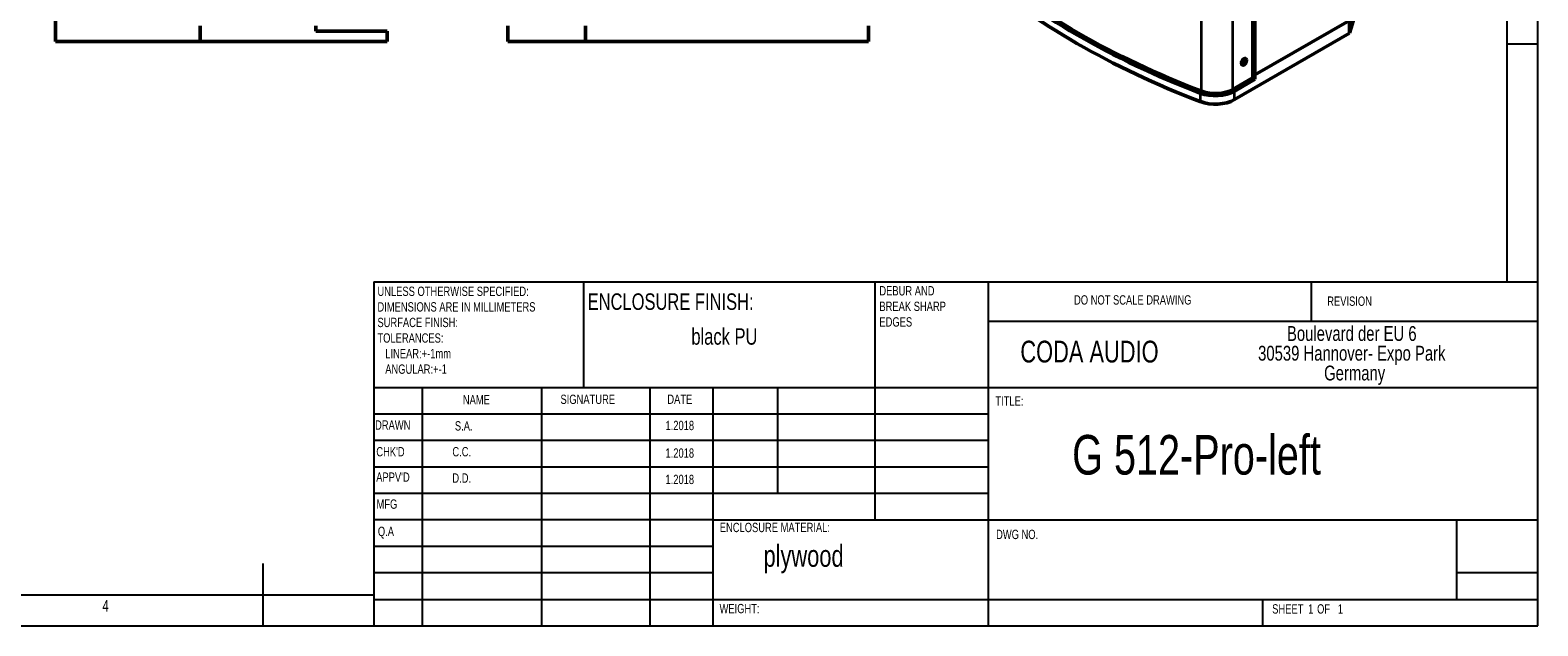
# Model space of a CAD drawing. Header units: inches. Extents: x 9395 to 11855, y 713 to 2435.
# Tile 2 of 3: x 10401 to 11855, y 713 to 1287. Entities that reach past the tile are written whole.
import ezdxf

# ---------------------------------------------------------------- set-up
doc = ezdxf.new("R2010")
doc.units = ezdxf.units.IN
doc.header["$MEASUREMENT"] = 0
doc.layers.add('MD_Visible', color=7, linetype='Continuous', lineweight=50)
doc.layers.add('MD_Visible Narrow', color=7, linetype='Continuous', lineweight=35)
doc.styles.add('SLDTEXTSTYLE0', font='TXT', dxfattribs={"width": 0.75})

# ---------------------------------------------------------------- blocks, each defined once
blk = doc.blocks.new('NOTE50')
at = {"color": 7, "char_height": 1.5, "attachment_point": 1, "style": 'SLDTEXTSTYLE0'}
for s, insert in [('UNLESS OTHERWISE SPECIFIED:', (0, 2.5)), ('DIMENSIONS ARE IN MILLIMETERS', (0, 0)), ('SURFACE FINISH:', (0, -2.5)), ('TOLERANCES:', (0, -5)), ('   LINEAR:+-1mm', (0, -7.5)), ('   ANGULAR:+-1', (0, -10))]:
    blk.add_mtext(s, dxfattribs=dict(at, insert=insert))
blk = doc.blocks.new('NOTE39')
at = {"color": 7, "char_height": 1.5, "attachment_point": 1, "style": 'SLDTEXTSTYLE0'}
for s, insert in [('SHEET ', (0, 2.5)), ('1', (5.78, 2.5)), (' OF ', (6.8, 2.5)), ('1', (10.55, 2.5))]:
    blk.add_mtext(s, dxfattribs=dict(at, insert=insert))
blk = doc.blocks.new('NOTE64')
at = {"color": 7, "char_height": 2.3813, "attachment_point": 1, "style": 'SLDTEXTSTYLE0'}
for s, insert in [('       Boulevard der EU 6', (0, 3.38)), ('30539 Hannover- Expo Park', (0, 0.21)), ('                Germany', (0, -2.97))]:
    blk.add_mtext(s, dxfattribs=dict(at, insert=insert))
blk = doc.blocks.new('NOTE48')
at = {"color": 7, "char_height": 1.5, "attachment_point": 1, "style": 'SLDTEXTSTYLE0'}
for s, insert in [('DEBUR AND ', (0, 2.5)), ('BREAK SHARP ', (0, 0)), ('EDGES', (0, -2.5))]:
    blk.add_mtext(s, dxfattribs=dict(at, insert=insert))

msp = doc.modelspace()

# ---------------------------------------------------------------- linework, layer by layer
at = {"color": 7, "linetype": 'Continuous'}
for p, q in [((11855.2, 713.1), (11855.2, 2435.1)), ((11825.2, 2405.1), (11825.2, 1044.6)), ((11825.2, 1274.1), (11855.2, 1274.1)), ((10732, 1044.6), (11855.2, 1044.6)), ((10732, 1044.6), (10732, 713.1)), ((10934.8, 942.6), (10934.8, 1044.6)), ((11215.6, 1044.6), (11215.6, 815.1)), ((11324.8, 1044.6), (11324.8, 713.1)), ((11636.8, 1006.4), (11636.8, 1044.6)), ((11855.2, 1006.4), (11324.8, 1006.4)), ((11855.2, 942.6), (10732, 942.6)), ((10778.8, 942.6), (10778.8, 713.1)), ((10894, 942.6), (10894, 713.1)), ((10998.4, 942.6), (10998.4, 713.1)), ((11059.6, 713.1), (11059.6, 942.6)), ((11122, 840.6), (11122, 942.6)), ((11324.8, 917.1), (10732, 917.1)), ((11324.8, 891.6), (10732, 891.6)), ((11324.8, 866.1), (10732, 866.1)), ((11324.8, 840.6), (10732, 840.6)), ((11059.6, 815.1), (10732, 815.1)), ((11059.6, 815.1), (11855.2, 815.1)), ((11777.2, 738.6), (11777.2, 815.1)), ((11059.6, 789.6), (10732, 789.6)), ((10625.2, 713.1), (10625.2, 773.1)), ((11059.6, 764.1), (10732, 764.1)), ((11855.2, 764.1), (11777.2, 764.1)), ((9425.2, 743.1), (10732, 743.1)), ((10732, 738.6), (11855.2, 738.6)), ((11590, 713.1), (11590, 738.6)), ((9395.2, 713.1), (11855.2, 713.1))]:
    msp.add_line(p, q, dxfattribs=at)
at = {"layer": 'MD_Visible', "extrusion": (0, 0.817547, 0.575862)}
for p, q in [((11580.2, 1241.1), (11580.2, 1737.4)), ((11582.3, 1244), (11582.3, 1734.5)), ((11673.5, 1284.3), (11696.2, 1358.4)), ((11582.3, 1244), (11673.5, 1296.5)), ((11582.3, 1244), (11673.5, 1296.5)), ((11673.5, 1284.3), (11673.5, 1296.5)), ((11562.4, 1220.2), (11673.5, 1284.3)), ((11580.2, 1241.1), (11560.9, 1230)), ((11562.4, 1228.4), (11582.3, 1239.9)), ((11582.3, 1244), (11580.2, 1245.2)), ((11580.2, 1245.2), (11582.3, 1244)), ((11582.3, 1239.9), (11580.2, 1241.1)), ((11582.3, 1239.9), (11582.3, 1244))]:
    msp.add_line(p, q, dxfattribs=at)
at = {"layer": 'MD_Visible', "extrusion": (0, 1, 0)}
for p, q in [((10425.1, 1303.2), (10425.1, 1276.2)), ((10564.5, 1276.2), (10564.5, 1291.2)), ((10676.2, 1291.2), (10676.2, 1286.2)), ((10676.2, 1286.2), (10704.4, 1286.2)), ((10729.9, 1286.2), (10704.4, 1286.2)), ((10745.1, 1286.2), (10729.9, 1286.2)), ((10741.1, 1287.2), (10741.1, 1286.2)), ((10745.1, 1286.2), (10745.1, 1276.2)), ((10861.4, 1276.2), (10861.4, 1291.2)), ((10936.3, 1276.2), (10936.3, 1291.2)), ((11209.4, 1276.2), (11209.4, 1291.2)), ((10425.1, 1276.2), (10440.1, 1276.2)), ((10564.5, 1276.2), (10440.1, 1276.2)), ((10704.4, 1276.2), (10564.5, 1276.2)), ((10704.4, 1276.2), (10729.9, 1276.2)), ((10729.9, 1276.2), (10745.1, 1276.2)), ((10861.4, 1276.2), (10936.3, 1276.2)), ((10936.3, 1276.2), (11031.8, 1276.2)), ((11209.4, 1276.2), (11031.8, 1276.2))]:
    msp.add_line(p, q, dxfattribs=at)
at = {"layer": 'MD_Visible'}
for centre, major_axis, ratio, start_param, end_param in [((11962.1, 1600.3), (-780, 0), 0.575862, 0.587829, 0.982967), ((11570.3, 1257.5), (2, 3.47), 0.578093, 3.993308, 5.43147), ((11544, 1239), (-26, 0), 0.575862, 0.982967, 2.356194)]:
    msp.add_ellipse(centre, major_axis=major_axis, ratio=ratio, start_param=start_param, end_param=end_param, dxfattribs=at)
at = {"layer": 'MD_Visible', "extrusion": (4.70002e-16, -2.80471e-29, -1)}
msp.add_ellipse((11962.1, 1592.1), major_axis=(-780, 0), ratio=0.575862, start_param=-0.982967, end_param=-0.587829, dxfattribs=at)
at = {"layer": 'MD_Visible', "extrusion": (4.30018e-16, 5.55112e-17, -1)}
msp.add_ellipse((11962.1, 1601.1), major_axis=(-778, 0), ratio=0.575862, start_param=-0.982967, end_param=-0.587829, dxfattribs=at)
at = {"layer": 'MD_Visible', "extrusion": (3.03228e-16, 8.16128e-17, -1)}
for centre, start_param, end_param in [((11571.7, 1256.7), -2.354261, 0.787332), ((11571.7, 1256.7), 0.787332, 3.928925), ((11570.7, 1257.3), 0.787332, 2.834319)]:
    msp.add_ellipse(centre, major_axis=(1.75, 3.03), ratio=0.578093, start_param=start_param, end_param=end_param, dxfattribs=at)
at = {"layer": 'MD_Visible', "extrusion": (3.54982e-16, 1.15867e-16, -1)}
msp.add_ellipse((11570.7, 1257.3), major_axis=(1.75, 3.03), ratio=0.578093, start_param=0.307274, end_param=0.787332, dxfattribs=at)
at = {"layer": 'MD_Visible', "extrusion": (4.27213e-16, 5.55112e-17, -1)}
msp.add_ellipse((11544, 1239.8), major_axis=(-24, 0), ratio=0.575862, start_param=-2.356194, end_param=-0.982967, dxfattribs=at)
at = {"layer": 'MD_Visible', "extrusion": (3.96162e-16, 1.66533e-16, -1)}
msp.add_ellipse((11544, 1230.8), major_axis=(-26, 0), ratio=0.575862, start_param=-2.356194, end_param=-0.982967, dxfattribs=at)
at = {"layer": 'MD_Visible Narrow', "extrusion": (0, 0.817547, 0.575862)}
for p, q in [((11530.7, 1228.3), (11530.7, 1724.8)), ((11560.9, 1230), (11560.9, 1726.3)), ((11573.1, 1258.7), (11574.2, 1258.1)), ((11529.6, 1218.4), (11529.6, 1226.5)), ((11562.4, 1220.2), (11562.4, 1228.4))]:
    msp.add_line(p, q, dxfattribs=at)

# ---------------------------------------------------------------- block references
at = {"xscale": 6, "yscale": 6, "zscale": 6}
for name, p in [('NOTE50', (10735.6, 1025)), ('NOTE48', (11219.9, 1025.5)), ('NOTE64', (11585.3, 981.7)), ('NOTE39', (11598.9, 718.9))]:
    msp.add_blockref(name, p, dxfattribs=at)

# ---------------------------------------------------------------- texts
at = {"color": 7, "attachment_point": 1, "style": 'SLDTEXTSTYLE0'}
for s, insert, char_height in [('{\\fTxt|b0|i0|c204|p2;ENCLOSURE} FINISH:', (10938.4, 1033.5), 15.875), ('DO NOT SCALE DRAWING', (11407.7, 1031.7), 9), ('REVISION', (11652, 1030.5), 9), ('black PU', (11038.5, 999.9), 15.88), ('CODA AUDIO', (11355.9, 987.9), 21), ('NAME', (10818, 935.5), 9), ('SIGNATURE', (10912.2, 935.9), 9), ('DATE', (11015.3, 936), 9), ('TITLE:', (11331.8, 934.2), 9), ('DRAWN', (10733.3, 911.1), 9), ('S.A.', (10810.3, 910.3), 9), ('1.2018', (11013.5, 910.7), 9), ('G 512-Pro-left', (11405.9, 897), 38.1), ("CHK'D", (10734.5, 885.4), 9), ('C.C.', (10807.9, 885.4), 9), ('1.2018', (11013.5, 884.1), 9), ("APPV'D", (10734.4, 860.9), 9), ('D.D.', (10807.9, 860), 9), ('1.2018', (11013.5, 858.7), 9), ('MFG', (10734.7, 834.9), 9), ('Q.A', (10736, 808.6), 9), ('{\\fTxt|b0|i0|c204|p2;ENCLOSURE} MATERIAL:', (11065.9, 812.4), 9), ('DWG NO.', (11332.5, 805.7), 9), ('plywood', (11108.1, 791), 21), ('4', (10470.2, 737.9), 11.1), ('WEIGHT: ', (11065.7, 734.2), 8.99)]:
    msp.add_mtext(s, dxfattribs=dict(at, insert=insert, char_height=char_height))

doc.saveas('drawing.dxf')
